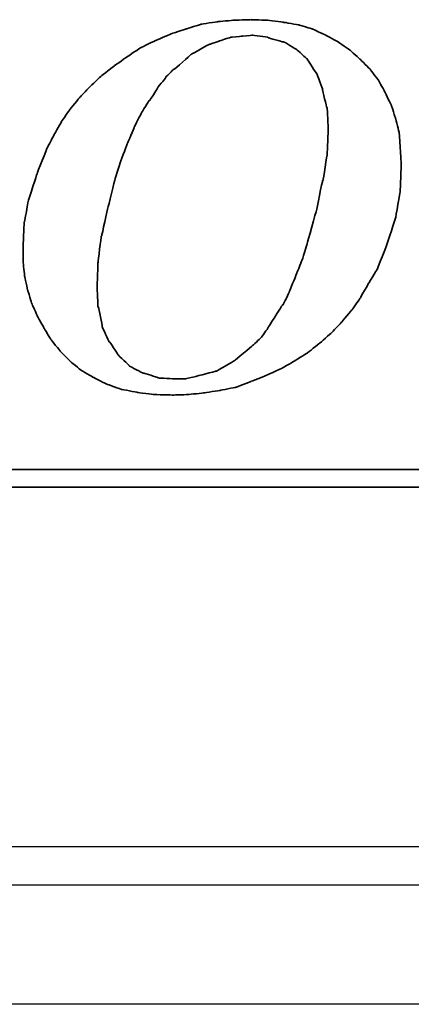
# Model space of a CAD drawing. Header units: millimetres. Extents: x 443 to 3685, y -1599 to 860.
# Tile 41 of 256: x 799 to 804, y -1576 to -1563. Entities that reach past the tile are written whole.
import ezdxf
from ezdxf.lldxf.tags import DXFTag

# ---------------------------------------------------------------- set-up
doc = ezdxf.new("R2010")
doc.units = ezdxf.units.MM
doc.layers.get('0').update_dxf_attribs({"linetype": 'CONTINUOUS'})
doc.layers.add('DIM', color=4, linetype='CONTINUOUS')
doc.layers.add('layer 1', color=7, linetype='CONTINUOUS')
tags = doc.linetypes.add('DASHED', pattern=[25.72, 12.86, -12.86]).pattern_tags.tags
tags[6:7] = [DXFTag(74, 4), DXFTag(75, 0), DXFTag(340, '0'), DXFTag(46, 0.0), DXFTag(50, 0.0), DXFTag(44, 0.0), DXFTag(45, 0.0)]
tags[4:5] = [DXFTag(74, 4), DXFTag(75, 0), DXFTag(340, '0'), DXFTag(46, 0.0), DXFTag(50, 0.0), DXFTag(44, 0.0), DXFTag(45, 0.0)]

# ---------------------------------------------------------------- blocks, each defined once
blk = doc.blocks.new('TBI MOTION logo(完整正式版)')
at = {"layer": 'layer 1', "color": 22, "lineweight": 35}
for points, knots in [([(35.79625, -6.98375), (35.79625, -6.98375), (36.23125, -7.43875), (36.23125, -7.43875), (36.23125, -7.43875), (36.23125, -7.43875), (36.75625, -7.87125), (36.75625, -7.87125), (36.75625, -7.87125), (36.75625, -7.87125), (37.33125, -8.20375), (37.33125, -8.20375), (37.33125, -8.20375), (37.33125, -8.20375), (37.95625, -8.51875), (37.95625, -8.51875), (37.95625, -8.51875), (37.95625, -8.51875), (38.62625, -8.75875), (38.62625, -8.75875), (38.62625, -8.75875), (38.62625, -8.75875), (39.37125, -8.90375), (39.37125, -8.90375), (39.37125, -8.90375), (39.37125, -8.90375), (40.14125, -8.99875), (40.14125, -8.99875), (40.14125, -8.99875), (40.14125, -8.99875), (41.02625, -9.02375), (41.02625, -9.02375), (41.02625, -9.02375), (41.02625, -9.02375), (41.74625, -8.99875), (41.74625, -8.99875), (41.74625, -8.99875), (41.74625, -8.99875), (42.46625, -8.92375), (42.46625, -8.92375), (42.46625, -8.92375), (42.46625, -8.92375), (43.21125, -8.80625), (43.21125, -8.80625), (43.21125, -8.80625), (43.21125, -8.80625), (43.93125, -8.66375), (43.93125, -8.66375), (43.93125, -8.66375), (43.93125, -8.66375), (44.62625, -8.39875), (44.62625, -8.39875), (44.62625, -8.39875), (44.62625, -8.39875), (45.29625, -8.13375), (45.29625, -8.13375), (45.29625, -8.13375), (45.29625, -8.13375), (45.94625, -7.84375), (45.94625, -7.84375), (45.94625, -7.84375), (45.94625, -7.84375), (46.61625, -7.46375), (46.61625, -7.46375), (46.61625, -7.46375), (46.61625, -7.46375), (47.24125, -7.07875), (47.24125, -7.07875), (47.24125, -7.07875), (47.24125, -7.07875), (47.81625, -6.62375), (47.81625, -6.62375), (47.81625, -6.62375), (47.81625, -6.62375), (48.36875, -6.14375), (48.36875, -6.14375), (48.36875, -6.14375), (48.36875, -6.14375), (48.84625, -5.64125), (48.84625, -5.64125), (48.84625, -5.64125), (48.84625, -5.64125), (49.32625, -5.06375), (49.32625, -5.06375), (49.32625, -5.06375), (49.32625, -5.06375), (49.71125, -4.51374), (49.71125, -4.51374), (49.71125, -4.51374), (49.71125, -4.51374), (50.09625, -3.83874), (50.09625, -3.83874), (50.09625, -3.83874), (50.09625, -3.83874), (50.48125, -3.21374), (50.48125, -3.21374), (50.48125, -3.21374), (50.48125, -3.21374), (50.96125, -1.99125), (50.96125, -1.99125), (50.96125, -1.99125), (50.96125, -1.99125), (51.34375, -0.81875), (51.34375, -0.81875), (51.34375, -0.81875), (51.34375, -0.81875), (51.56125, 0.45624), (51.56125, 0.45624), (51.56125, 0.45624), (51.56125, 0.45624), (51.60625, 1.67624), (51.60625, 1.67624), (51.60625, 1.67624), (51.60625, 1.67624), (51.56125, 2.44625), (51.56125, 2.44625), (51.56125, 2.44625), (51.56125, 2.44625), (51.51125, 3.14125), (51.51125, 3.14125), (51.51125, 3.14125), (51.51125, 3.14125), (51.34375, 3.81125), (51.34375, 3.81125), (51.34375, 3.81125), (51.34375, 3.81125), (51.15125, 4.41125), (51.15125, 4.41125), (51.15125, 4.41125), (51.15125, 4.41125), (50.86125, 5.01125), (50.86125, 5.01125), (50.86125, 5.01125), (50.86125, 5.01125), (50.55125, 5.58875), (50.55125, 5.58875), (50.55125, 5.58875), (50.55125, 5.58875), (50.16625, 6.09125), (50.16625, 6.09125), (50.16625, 6.09125), (50.16625, 6.09125), (49.71125, 6.54875), (49.71125, 6.54875), (49.71125, 6.54875), (49.71125, 6.54875), (49.23125, 6.98125), (49.23125, 6.98125), (49.23125, 6.98125), (49.23125, 6.98125), (48.67875, 7.36625), (48.67875, 7.36625), (48.67875, 7.36625), (48.67875, 7.36625), (48.10375, 7.67625), (48.10375, 7.67625), (48.10375, 7.67625), (48.10375, 7.67625), (47.48125, 7.96375), (47.48125, 7.96375), (47.48125, 7.96375), (47.48125, 7.96375), (46.85625, 8.15625), (46.85625, 8.15625), (46.85625, 8.15625), (46.85625, 8.15625), (46.13625, 8.27624), (46.13625, 8.27624), (46.13625, 8.27624), (46.13625, 8.27624), (45.39125, 8.37125), (45.39125, 8.37125), (45.39125, 8.37125), (45.39125, 8.37125), (44.62625, 8.39624), (44.62625, 8.39624), (44.62625, 8.39624), (44.62625, 8.39624), (43.83625, 8.37125), (43.83625, 8.37125), (43.83625, 8.37125), (43.83625, 8.37125), (43.09125, 8.30125), (43.09125, 8.30125), (43.09125, 8.30125), (43.09125, 8.30125), (42.32125, 8.18125), (42.32125, 8.18125), (42.32125, 8.18125), (42.32125, 8.18125), (41.62875, 7.96375), (41.62875, 7.96375), (41.62875, 7.96375), (41.62875, 7.96375), (40.90625, 7.72625), (40.90625, 7.72625), (40.90625, 7.72625), (40.90625, 7.72625), (40.23624, 7.43625), (40.23624, 7.43625), (40.23624, 7.43625), (40.23624, 7.43625), (39.54124, 7.10125), (39.54124, 7.10125), (39.54124, 7.10125), (39.54124, 7.10125), (38.91625, 6.69125), (38.91625, 6.69125), (38.91625, 6.69125), (38.91625, 6.69125), (38.31625, 6.26125), (38.31625, 6.26125), (38.31625, 6.26125), (38.31625, 6.26125), (37.69125, 5.78125), (37.69125, 5.78125), (37.69125, 5.78125), (37.69125, 5.78125), (37.18625, 5.30125), (37.18625, 5.30125), (37.18625, 5.30125), (37.18625, 5.30125), (36.70625, 4.79624), (36.70625, 4.79624), (36.70625, 4.79624), (36.70625, 4.79624), (36.23125, 4.22125), (36.23125, 4.22125), (36.23125, 4.22125), (36.23125, 4.22125), (35.87124, 3.69375), (35.87124, 3.69375), (35.87124, 3.69375), (35.87124, 3.69375), (35.53125, 3.09125), (35.53125, 3.09125), (35.53125, 3.09125), (35.53125, 3.09125), (35.19875, 2.47125), (35.19875, 2.47125), (35.19875, 2.47125), (35.19875, 2.47125), (34.71625, 1.24625), (34.71625, 1.24625), (34.71625, 1.24625), (34.71625, 1.24625), (34.33125, 0.06874), (34.33125, 0.06874), (34.33125, 0.06874), (34.33125, 0.06874), (34.11625, -1.07875), (34.11625, -1.07875), (34.11625, -1.07875), (34.11625, -1.07875), (34.07125, -2.15875), (34.07125, -2.15875), (34.07125, -2.15875), (34.07125, -2.15875), (34.07125, -2.85375), (34.07125, -2.85375), (34.07125, -2.85375), (34.07125, -2.85375), (34.14125, -3.50375), (34.14125, -3.50375), (34.14125, -3.50375), (34.14125, -3.50375), (34.28625, -4.17375), (34.28625, -4.17375), (34.28625, -4.17375), (34.28625, -4.17375), (34.47625, -4.77624), (34.47625, -4.77624), (34.47625, -4.77624), (34.47625, -4.77624), (34.71625, -5.32625), (34.71625, -5.32625), (34.71625, -5.32625), (34.71625, -5.32625), (35.05375, -5.92875), (35.05375, -5.92875), (35.05375, -5.92875), (35.05375, -5.92875), (35.36375, -6.45375), (35.36375, -6.45375), (35.36375, -6.45375), (35.36375, -6.45375), (35.79625, -6.98375), (35.79625, -6.98375)], [0, 0, 0, 0, 0.01388889, 0.01388889, 0.01388889, 0.0138889, 0.02777778, 0.02777778, 0.02777778, 0.02777779, 0.04166667, 0.04166667, 0.04166667, 0.04166668, 0.05555556, 0.05555556, 0.05555556, 0.05555557, 0.06944444, 0.06944444, 0.06944444, 0.06944445, 0.08333333, 0.08333333, 0.08333333, 0.08333334, 0.09722222, 0.09722222, 0.09722222, 0.09722223, 0.11111111, 0.11111111, 0.11111111, 0.11111112, 0.125, 0.125, 0.125, 0.12500001, 0.13888889, 0.13888889, 0.13888889, 0.1388889, 0.15277778, 0.15277778, 0.15277778, 0.15277779, 0.16666667, 0.16666667, 0.16666667, 0.16666668, 0.18055556, 0.18055556, 0.18055556, 0.18055557, 0.19444444, 0.19444444, 0.19444444, 0.19444445, 0.20833333, 0.20833333, 0.20833333, 0.20833334, 0.22222222, 0.22222222, 0.22222222, 0.22222223, 0.23611111, 0.23611111, 0.23611111, 0.23611112, 0.25, 0.25, 0.25, 0.25000001, 0.26388889, 0.26388889, 0.26388889, 0.2638889, 0.27777778, 0.27777778, 0.27777778, 0.27777779, 0.29166667, 0.29166667, 0.29166667, 0.29166668, 0.30555556, 0.30555556, 0.30555556, 0.30555557, 0.31944444, 0.31944444, 0.31944444, 0.31944445, 0.33333333, 0.33333333, 0.33333333, 0.33333334, 0.34722222, 0.34722222, 0.34722222, 0.34722223, 0.36111111, 0.36111111, 0.36111111, 0.36111112, 0.375, 0.375, 0.375, 0.37500001, 0.38888889, 0.38888889, 0.38888889, 0.3888889, 0.40277778, 0.40277778, 0.40277778, 0.40277779, 0.41666667, 0.41666667, 0.41666667, 0.41666668, 0.43055556, 0.43055556, 0.43055556, 0.43055557, 0.44444444, 0.44444444, 0.44444444, 0.44444445, 0.45833333, 0.45833333, 0.45833333, 0.45833334, 0.47222222, 0.47222222, 0.47222222, 0.47222223, 0.48611111, 0.48611111, 0.48611111, 0.48611112, 0.5, 0.5, 0.5, 0.50000001, 0.51388889, 0.51388889, 0.51388889, 0.5138889, 0.52777778, 0.52777778, 0.52777778, 0.52777779, 0.54166667, 0.54166667, 0.54166667, 0.54166668, 0.55555556, 0.55555556, 0.55555556, 0.55555557, 0.56944444, 0.56944444, 0.56944444, 0.56944445, 0.58333333, 0.58333333, 0.58333333, 0.58333334, 0.59722222, 0.59722222, 0.59722222, 0.59722223, 0.61111111, 0.61111111, 0.61111111, 0.61111112, 0.625, 0.625, 0.625, 0.62500001, 0.63888889, 0.63888889, 0.63888889, 0.6388889, 0.65277778, 0.65277778, 0.65277778, 0.65277779, 0.66666667, 0.66666667, 0.66666667, 0.66666668, 0.68055556, 0.68055556, 0.68055556, 0.68055557, 0.69444444, 0.69444444, 0.69444444, 0.69444445, 0.70833333, 0.70833333, 0.70833333, 0.70833334, 0.72222222, 0.72222222, 0.72222222, 0.72222223, 0.73611111, 0.73611111, 0.73611111, 0.73611112, 0.75, 0.75, 0.75, 0.75000001, 0.76388889, 0.76388889, 0.76388889, 0.7638889, 0.77777778, 0.77777778, 0.77777778, 0.77777779, 0.79166667, 0.79166667, 0.79166667, 0.79166668, 0.80555556, 0.80555556, 0.80555556, 0.80555557, 0.81944444, 0.81944444, 0.81944444, 0.81944445, 0.83333333, 0.83333333, 0.83333333, 0.83333334, 0.84722222, 0.84722222, 0.84722222, 0.84722223, 0.86111111, 0.86111111, 0.86111111, 0.86111112, 0.875, 0.875, 0.875, 0.87500001, 0.88888889, 0.88888889, 0.88888889, 0.8888889, 0.90277778, 0.90277778, 0.90277778, 0.90277779, 0.91666667, 0.91666667, 0.91666667, 0.91666668, 0.93055556, 0.93055556, 0.93055556, 0.93055557, 0.94444444, 0.94444444, 0.94444444, 0.94444445, 0.95833333, 0.95833333, 0.95833333, 0.95833334, 0.97222222, 0.97222222, 0.97222222, 0.97222223, 0.98611111, 0.98611111, 0.98611111, 0.98611112, 1, 1, 1, 1]), ([(38.33875, 1.03124), (38.33875, 1.03124), (38.62625, 1.89625), (38.62625, 1.89625), (38.62625, 1.89625), (38.62625, 1.89625), (38.91625, 2.66375), (38.91625, 2.66375), (38.91625, 2.66375), (38.91625, 2.66375), (39.22625, 3.38125), (39.22625, 3.38125), (39.22625, 3.38125), (39.22625, 3.38125), (39.22625, 3.40624), (39.22625, 3.40624), (39.22625, 3.40624), (39.22625, 3.40624), (39.56124, 4.07624), (39.56124, 4.07624), (39.56124, 4.07624), (39.56124, 4.07624), (39.92125, 4.65125), (39.92125, 4.65125), (39.92125, 4.65125), (39.92125, 4.65125), (39.94625, 4.65125), (39.94625, 4.65125), (39.94625, 4.65125), (39.94625, 4.65125), (40.28125, 5.17875), (40.28125, 5.17875), (40.28125, 5.17875), (40.28125, 5.17875), (40.28125, 5.20375), (40.28125, 5.20375), (40.28125, 5.20375), (40.28125, 5.20375), (40.66875, 5.68625), (40.66875, 5.68625), (40.66875, 5.68625), (40.66875, 5.68625), (40.66875, 5.70625), (40.66875, 5.70625), (40.66875, 5.70625), (40.66875, 5.70625), (41.05124, 6.09125), (41.05124, 6.09125), (41.05124, 6.09125), (41.05124, 6.09125), (41.07625, 6.09125), (41.07625, 6.09125), (41.07625, 6.09125), (41.07625, 6.09125), (41.84125, 6.76625), (41.84125, 6.76625), (41.84125, 6.76625), (41.84125, 6.76625), (41.86625, 6.78625), (41.86625, 6.78625), (41.86625, 6.78625), (41.86625, 6.78625), (42.73125, 7.26624), (42.73125, 7.26624), (42.73125, 7.26624), (42.73125, 7.26624), (42.75625, 7.26624), (42.75625, 7.26624), (42.75625, 7.26624), (42.75625, 7.26624), (43.18625, 7.41125), (43.18625, 7.41125), (43.18625, 7.41125), (43.18625, 7.41125), (43.64125, 7.55625), (43.64125, 7.55625), (43.64125, 7.55625), (43.64125, 7.55625), (43.66625, 7.55625), (43.66625, 7.55625), (43.66625, 7.55625), (43.66625, 7.55625), (43.69125, 7.58124), (43.69125, 7.58124), (43.69125, 7.58124), (43.69125, 7.58124), (44.19125, 7.62625), (44.19125, 7.62625), (44.19125, 7.62625), (44.19125, 7.62625), (44.67125, 7.67625), (44.67125, 7.67625), (44.67125, 7.67625), (44.67125, 7.67625), (44.69625, 7.67625), (44.69625, 7.67625), (44.69625, 7.67625), (44.69625, 7.67625), (45.41875, 7.58124), (45.41875, 7.58124), (45.41875, 7.58124), (45.41875, 7.58124), (45.44125, 7.55625), (45.44125, 7.55625), (45.44125, 7.55625), (45.44125, 7.55625), (46.11125, 7.36625), (46.11125, 7.36625), (46.11125, 7.36625), (46.11125, 7.36625), (46.13625, 7.36625), (46.13625, 7.36625), (46.13625, 7.36625), (46.13625, 7.36625), (46.15875, 7.36625), (46.15875, 7.36625), (46.15875, 7.36625), (46.15875, 7.36625), (46.73625, 7.02624), (46.73625, 7.02624), (46.73625, 7.02624), (46.73625, 7.02624), (46.76125, 7.00624), (46.76125, 7.00624), (46.76125, 7.00624), (46.76125, 7.00624), (47.24125, 6.57124), (47.24125, 6.57124), (47.24125, 6.57124), (47.24125, 6.57124), (47.26625, 6.54875), (47.26625, 6.54875), (47.26625, 6.54875), (47.26625, 6.54875), (47.26625, 6.52375), (47.26625, 6.52375), (47.26625, 6.52375), (47.26625, 6.52375), (47.67375, 5.89875), (47.67375, 5.89875), (47.67375, 5.89875), (47.67375, 5.89875), (47.69625, 5.89875), (47.69625, 5.89875), (47.69625, 5.89875), (47.69625, 5.89875), (47.69625, 5.87625), (47.69625, 5.87625), (47.69625, 5.87625), (47.69625, 5.87625), (47.96125, 5.15625), (47.96125, 5.15625), (47.96125, 5.15625), (47.96125, 5.15625), (47.96125, 5.13125), (47.96125, 5.13125), (47.96125, 5.13125), (47.96125, 5.13125), (48.15125, 4.31875), (48.15125, 4.31875), (48.15125, 4.31875), (48.15125, 4.31875), (48.17625, 4.31875), (48.17625, 4.31875), (48.17625, 4.31875), (48.17625, 4.31875), (48.17625, 4.29125), (48.17625, 4.29125), (48.17625, 4.29125), (48.17625, 4.29125), (48.22625, 3.33125), (48.22625, 3.33125), (48.22625, 3.33125), (48.22625, 3.33125), (48.22625, 3.30875), (48.22625, 3.30875), (48.22625, 3.30875), (48.22625, 3.30875), (48.17625, 2.20624), (48.17625, 2.20624), (48.17625, 2.20624), (48.17625, 2.20624), (48.17625, 2.18124), (48.17625, 2.18124), (48.17625, 2.18124), (48.17625, 2.18124), (47.98375, 0.93624), (47.98375, 0.93624), (47.98375, 0.93624), (47.98375, 0.93624), (47.96125, 0.93624), (47.96125, 0.93624), (47.96125, 0.93624), (47.96125, 0.93624), (47.67375, -0.45874), (47.67375, -0.45874), (47.67375, -0.45874), (47.67375, -0.45874), (47.24125, -1.99125), (47.24125, -1.99125), (47.24125, -1.99125), (47.24125, -1.99125), (47.24125, -2.01874), (47.24125, -2.01874), (47.24125, -2.01874), (47.24125, -2.01874), (47.00125, -2.78375), (47.00125, -2.78375), (47.00125, -2.78375), (47.00125, -2.78375), (46.71125, -3.50375), (46.71125, -3.50375), (46.71125, -3.50375), (46.71125, -3.50375), (46.42625, -4.19875), (46.42625, -4.19875), (46.42625, -4.19875), (46.42625, -4.19875), (46.42625, -4.22375), (46.42625, -4.22375), (46.42625, -4.22375), (46.42625, -4.22375), (46.13625, -4.82374), (46.13625, -4.82374), (46.13625, -4.82374), (46.13625, -4.82374), (46.11125, -4.82374), (46.11125, -4.82374), (46.11125, -4.82374), (46.11125, -4.82374), (45.77625, -5.35125), (45.77625, -5.35125), (45.77625, -5.35125), (45.77625, -5.35125), (45.44125, -5.87875), (45.44125, -5.87875), (45.44125, -5.87875), (45.44125, -5.87875), (45.44125, -5.90375), (45.44125, -5.90375), (45.44125, -5.90375), (45.44125, -5.90375), (45.10625, -6.35875), (45.10625, -6.35875), (45.10625, -6.35875), (45.10625, -6.35875), (45.08125, -6.38375), (45.08125, -6.38375), (45.08125, -6.38375), (45.08125, -6.38375), (44.69625, -6.74375), (44.69625, -6.74375), (44.69625, -6.74375), (44.69625, -6.74375), (43.88375, -7.41625), (43.88375, -7.41625), (43.88375, -7.41625), (43.88375, -7.41625), (43.85625, -7.43875), (43.85625, -7.43875), (43.85625, -7.43875), (43.85625, -7.43875), (43.04125, -7.91875), (43.04125, -7.91875), (43.04125, -7.91875), (43.04125, -7.91875), (43.01625, -7.91875), (43.01625, -7.91875), (43.01625, -7.91875), (43.01625, -7.91875), (42.99625, -7.91875), (42.99625, -7.91875), (42.99625, -7.91875), (42.99625, -7.91875), (42.08125, -8.15875), (42.08125, -8.15875), (42.08125, -8.15875), (42.08125, -8.15875), (41.65125, -8.25625), (41.65125, -8.25625), (41.65125, -8.25625), (41.65125, -8.25625), (41.62875, -8.27875), (41.62875, -8.27875), (41.62875, -8.27875), (41.62875, -8.27875), (41.60125, -8.27875), (41.60125, -8.27875), (41.60125, -8.27875), (41.60125, -8.27875), (41.12125, -8.27875), (41.12125, -8.27875), (41.12125, -8.27875), (41.12125, -8.27875), (40.35624, -8.23125), (40.35624, -8.23125), (40.35624, -8.23125), (40.35624, -8.23125), (40.33125, -8.23125), (40.33125, -8.23125), (40.33125, -8.23125), (40.33125, -8.23125), (40.30625, -8.20375), (40.30625, -8.20375), (40.30625, -8.20375), (40.30625, -8.20375), (39.68375, -8.01375), (39.68375, -8.01375), (39.68375, -8.01375), (39.68375, -8.01375), (39.66124, -8.01375), (39.66124, -8.01375), (39.66124, -8.01375), (39.66124, -8.01375), (39.63625, -8.01375), (39.63625, -8.01375), (39.63625, -8.01375), (39.63625, -8.01375), (39.01125, -7.67875), (39.01125, -7.67875), (39.01125, -7.67875), (39.01125, -7.67875), (38.98875, -7.65375), (38.98875, -7.65375), (38.98875, -7.65375), (38.98875, -7.65375), (38.48625, -7.17375), (38.48625, -7.17375), (38.48625, -7.17375), (38.48625, -7.17375), (38.45875, -7.14875), (38.45875, -7.14875), (38.45875, -7.14875), (38.45875, -7.14875), (38.45875, -7.12875), (38.45875, -7.12875), (38.45875, -7.12875), (38.45875, -7.12875), (38.07625, -6.54875), (38.07625, -6.54875), (38.07625, -6.54875), (38.07625, -6.54875), (38.05125, -6.54875), (38.05125, -6.54875), (38.05125, -6.54875), (38.05125, -6.54875), (38.05125, -6.52875), (38.05125, -6.52875), (38.05125, -6.52875), (38.05125, -6.52875), (37.74125, -5.85375), (37.74125, -5.85375), (37.74125, -5.85375), (37.74125, -5.85375), (37.74125, -5.82875), (37.74125, -5.82875), (37.74125, -5.82875), (37.74125, -5.82875), (37.57375, -4.96875), (37.57375, -4.96875), (37.57375, -4.96875), (37.57375, -4.96875), (37.54625, -4.94375), (37.54625, -4.94375), (37.54625, -4.94375), (37.54625, -4.94375), (37.50125, -4.03375), (37.50125, -4.03375), (37.50125, -4.03375), (37.50125, -4.03375), (37.50125, -4.00875), (37.50125, -4.00875), (37.50125, -4.00875), (37.50125, -4.00875), (37.54625, -2.85375), (37.54625, -2.85375), (37.54625, -2.85375), (37.54625, -2.85375), (37.69125, -1.65875), (37.69125, -1.65875), (37.69125, -1.65875), (37.69125, -1.65875), (37.71624, -1.63375), (37.71624, -1.63375), (37.71624, -1.63375), (37.71624, -1.63375), (38.00375, -0.33875), (38.00375, -0.33875), (38.00375, -0.33875), (38.00375, -0.33875), (38.33875, 1.00624), (38.33875, 1.00624), (38.33875, 1.00624), (38.33875, 1.00624), (38.33875, 1.03124), (38.33875, 1.03124)], [0, 0, 0, 0, 0.01010101, 0.01010101, 0.01010101, 0.01010102, 0.02020202, 0.02020202, 0.02020202, 0.02020203, 0.03030303, 0.03030303, 0.03030303, 0.03030304, 0.04040404, 0.04040404, 0.04040404, 0.04040405, 0.05050505, 0.05050505, 0.05050505, 0.05050506, 0.06060606, 0.06060606, 0.06060606, 0.06060607, 0.07070707, 0.07070707, 0.07070707, 0.07070708, 0.08080808, 0.08080808, 0.08080808, 0.08080809, 0.09090909, 0.09090909, 0.09090909, 0.0909091, 0.1010101, 0.1010101, 0.1010101, 0.10101011, 0.11111111, 0.11111111, 0.11111111, 0.11111112, 0.12121212, 0.12121212, 0.12121212, 0.12121213, 0.13131313, 0.13131313, 0.13131313, 0.13131314, 0.14141414, 0.14141414, 0.14141414, 0.14141415, 0.15151515, 0.15151515, 0.15151515, 0.15151516, 0.16161616, 0.16161616, 0.16161616, 0.16161617, 0.17171717, 0.17171717, 0.17171717, 0.17171718, 0.18181818, 0.18181818, 0.18181818, 0.18181819, 0.19191919, 0.19191919, 0.19191919, 0.1919192, 0.2020202, 0.2020202, 0.2020202, 0.20202021, 0.21212121, 0.21212121, 0.21212121, 0.21212122, 0.22222222, 0.22222222, 0.22222222, 0.22222223, 0.23232323, 0.23232323, 0.23232323, 0.23232324, 0.24242424, 0.24242424, 0.24242424, 0.24242425, 0.25252525, 0.25252525, 0.25252525, 0.25252526, 0.26262626, 0.26262626, 0.26262626, 0.26262627, 0.27272727, 0.27272727, 0.27272727, 0.27272728, 0.28282828, 0.28282828, 0.28282828, 0.28282829, 0.29292929, 0.29292929, 0.29292929, 0.2929293, 0.3030303, 0.3030303, 0.3030303, 0.30303031, 0.31313131, 0.31313131, 0.31313131, 0.31313132, 0.32323232, 0.32323232, 0.32323232, 0.32323233, 0.33333333, 0.33333333, 0.33333333, 0.33333334, 0.34343434, 0.34343434, 0.34343434, 0.34343435, 0.35353535, 0.35353535, 0.35353535, 0.35353536, 0.36363636, 0.36363636, 0.36363636, 0.36363637, 0.37373737, 0.37373737, 0.37373737, 0.37373738, 0.38383838, 0.38383838, 0.38383838, 0.38383839, 0.39393939, 0.39393939, 0.39393939, 0.3939394, 0.4040404, 0.4040404, 0.4040404, 0.40404041, 0.41414141, 0.41414141, 0.41414141, 0.41414142, 0.42424242, 0.42424242, 0.42424242, 0.42424243, 0.43434343, 0.43434343, 0.43434343, 0.43434344, 0.44444444, 0.44444444, 0.44444444, 0.44444445, 0.45454545, 0.45454545, 0.45454545, 0.45454546, 0.46464646, 0.46464646, 0.46464646, 0.46464647, 0.47474747, 0.47474747, 0.47474747, 0.47474748, 0.48484848, 0.48484848, 0.48484848, 0.48484849, 0.49494949, 0.49494949, 0.49494949, 0.4949495, 0.50505051, 0.50505051, 0.50505051, 0.50505052, 0.51515152, 0.51515152, 0.51515152, 0.51515153, 0.52525253, 0.52525253, 0.52525253, 0.52525254, 0.53535354, 0.53535354, 0.53535354, 0.53535355, 0.54545455, 0.54545455, 0.54545455, 0.54545456, 0.55555556, 0.55555556, 0.55555556, 0.55555557, 0.56565657, 0.56565657, 0.56565657, 0.56565658, 0.57575758, 0.57575758, 0.57575758, 0.57575759, 0.58585859, 0.58585859, 0.58585859, 0.5858586, 0.5959596, 0.5959596, 0.5959596, 0.59595961, 0.60606061, 0.60606061, 0.60606061, 0.60606062, 0.61616162, 0.61616162, 0.61616162, 0.61616163, 0.62626263, 0.62626263, 0.62626263, 0.62626264, 0.63636364, 0.63636364, 0.63636364, 0.63636365, 0.64646465, 0.64646465, 0.64646465, 0.64646466, 0.65656566, 0.65656566, 0.65656566, 0.65656567, 0.66666667, 0.66666667, 0.66666667, 0.66666668, 0.67676768, 0.67676768, 0.67676768, 0.67676769, 0.68686869, 0.68686869, 0.68686869, 0.6868687, 0.6969697, 0.6969697, 0.6969697, 0.69696971, 0.70707071, 0.70707071, 0.70707071, 0.70707072, 0.71717172, 0.71717172, 0.71717172, 0.71717173, 0.72727273, 0.72727273, 0.72727273, 0.72727274, 0.73737374, 0.73737374, 0.73737374, 0.73737375, 0.74747475, 0.74747475, 0.74747475, 0.74747476, 0.75757576, 0.75757576, 0.75757576, 0.75757577, 0.76767677, 0.76767677, 0.76767677, 0.76767678, 0.77777778, 0.77777778, 0.77777778, 0.77777779, 0.78787879, 0.78787879, 0.78787879, 0.7878788, 0.7979798, 0.7979798, 0.7979798, 0.79797981, 0.80808081, 0.80808081, 0.80808081, 0.80808082, 0.81818182, 0.81818182, 0.81818182, 0.81818183, 0.82828283, 0.82828283, 0.82828283, 0.82828284, 0.83838384, 0.83838384, 0.83838384, 0.83838385, 0.84848485, 0.84848485, 0.84848485, 0.84848486, 0.85858586, 0.85858586, 0.85858586, 0.85858587, 0.86868687, 0.86868687, 0.86868687, 0.86868688, 0.87878788, 0.87878788, 0.87878788, 0.87878789, 0.88888889, 0.88888889, 0.88888889, 0.8888889, 0.8989899, 0.8989899, 0.8989899, 0.89898991, 0.90909091, 0.90909091, 0.90909091, 0.90909092, 0.91919192, 0.91919192, 0.91919192, 0.91919193, 0.92929293, 0.92929293, 0.92929293, 0.92929294, 0.93939394, 0.93939394, 0.93939394, 0.93939395, 0.94949495, 0.94949495, 0.94949495, 0.94949496, 0.95959596, 0.95959596, 0.95959596, 0.95959597, 0.96969697, 0.96969697, 0.96969697, 0.96969698, 0.97979798, 0.97979798, 0.97979798, 0.97979799, 0.98989899, 0.98989899, 0.98989899, 0.989899, 1, 1, 1, 1]), ([(75.90875, -9.47875), (75.90875, -9.47875), (75.90875, -12.28625), (75.90875, -12.28625), (75.90875, -12.28625), (75.90875, -12.28625), (75.90875, -12.47875), (75.90875, -12.47875), (75.90875, -12.47875), (75.90875, -12.47875), (75.71625, -12.47875), (75.71625, -12.47875), (75.71625, -12.47875), (75.71625, -12.47875), (-88.32875, -12.47875), (-88.32875, -12.47875), (-88.32875, -12.47875), (-88.32875, -12.47875), (-88.32875, -13.29375), (-88.32875, -13.29375), (-88.32875, -13.29375), (-88.32875, -13.29375), (82.89125, -13.29375), (82.89125, -13.29375), (82.89125, -13.29375), (82.89125, -13.29375), (75.90875, -9.47875), (75.90875, -9.47875)], [0, 0, 0, 0, 0.14285714, 0.14285714, 0.14285714, 0.14285715, 0.28571429, 0.28571429, 0.28571429, 0.2857143, 0.42857143, 0.42857143, 0.42857143, 0.42857144, 0.57142857, 0.57142857, 0.57142857, 0.57142858, 0.71428571, 0.71428571, 0.71428571, 0.71428572, 0.85714286, 0.85714286, 0.85714286, 0.85714287, 1, 1, 1, 1])]:
    blk.add_open_spline(points, degree=3, knots=knots, dxfattribs=at)

msp = doc.modelspace()

# ---------------------------------------------------------------- linework, layer by layer
at = {"linetype": 'Continuous'}
msp.add_line((932.653, -1573.619), (674.165, -1573.62), dxfattribs=at)
at = {"linetype": 'DASHED'}
msp.add_line((932.159, -1575.669), (674.165, -1575.669), dxfattribs=at)
at = {"linetype": 'Continuous'}
msp.add_open_spline([(932.532, -1574.119), (674.165, -1574.12)], degree=1, dxfattribs=at)

# ---------------------------------------------------------------- block references
at = {"layer": 'DIM', "color": 7, "xscale": 0.2802190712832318, "yscale": 0.2802190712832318, "zscale": 0.2802190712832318}
msp.add_blockref('TBI MOTION logo(完整正式版)', (789.342, -1565.218), dxfattribs=at)

doc.saveas('drawing.dxf')
